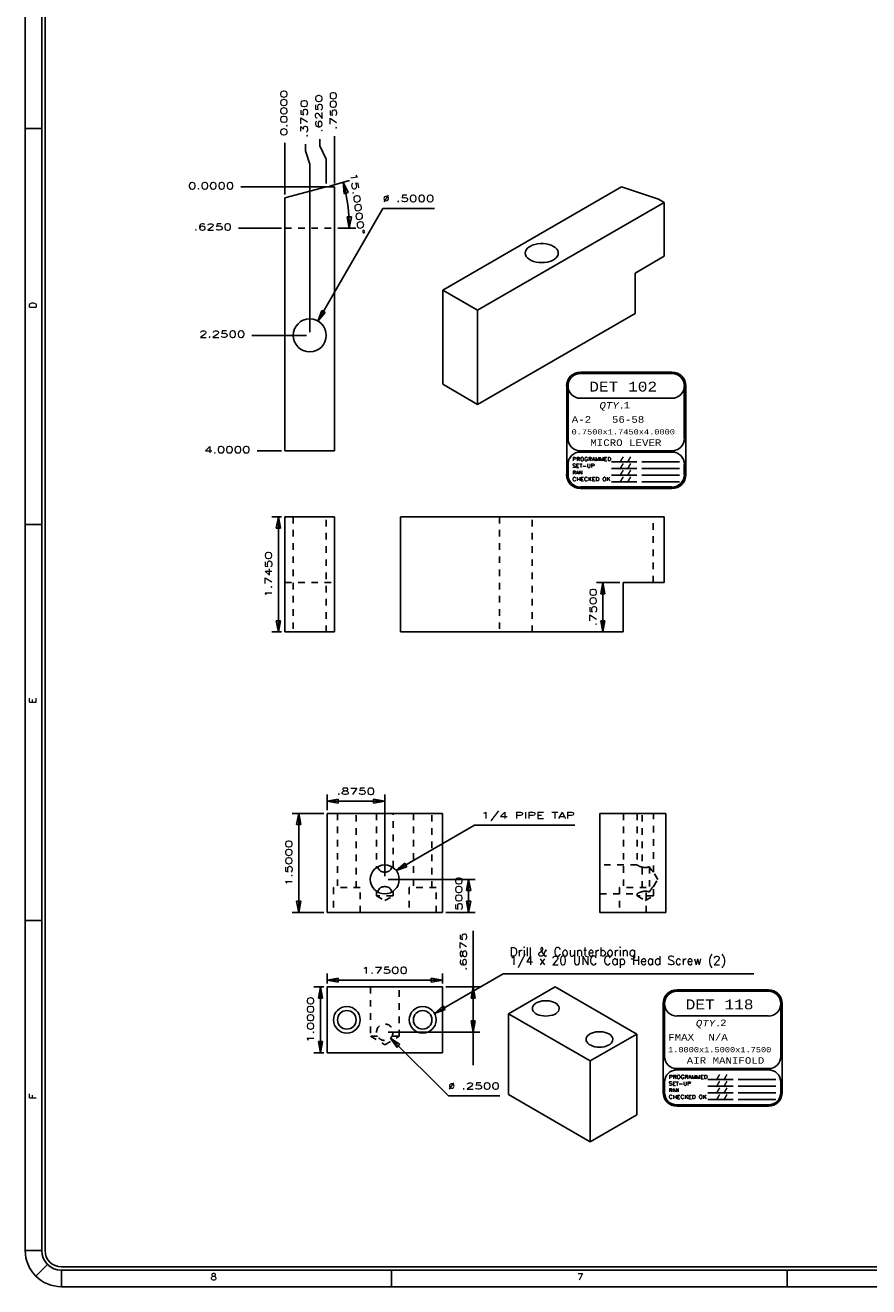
# Model space of a CAD drawing. Header units: inches. Extents: x 3 to 351, y 4 to 271.
# Tile 38 of 256: x 50 to 63, y 55 to 74. Entities that reach past the tile are written whole.
import ezdxf
from ezdxf.enums import TextEntityAlignment as Align

# ---------------------------------------------------------------- set-up
doc = ezdxf.new("R2010")
doc.units = ezdxf.units.IN
doc.header["$LTSCALE"] = 0.5
doc.header["$MEASUREMENT"] = 0
doc.linetypes.add('HIDDEN', pattern=[0.225, 0.15, -0.075])
for name, color, linetype in [('DSS', 7, 'Continuous'), ('MFB', 7, 'Continuous'), ('PLOTVIEW1', 7, 'Continuous'), ('STR_1', 7, 'Continuous')]:
    doc.layers.add(name, color=color, linetype=linetype)
doc.styles.add('VERO0-Simplex', font='simplex_.ttf')
doc.styles.add('VERO10-Courier New', font='couri.ttf')
doc.styles.add('VERO2-Courier New', font='cour.ttf')
doc.styles.add('VERO3-RomanS', font='romans__.ttf')
doc.styles.add('VERO5-RomanD', font='romand__.ttf')

# ---------------------------------------------------------------- blocks, each defined once
blk = doc.blocks.new('ArrowheadClosed')
at = {"color": 0}
for p, q in [((0, 0), (-1, 0.18)), ((-1, 0.18), (-1, -0.18)), ((-1, -0.18), (0, 0))]:
    blk.add_line(p, q, dxfattribs=at)

msp = doc.modelspace()

# ---------------------------------------------------------------- linework, layer by layer
at = {"layer": 'DSS', "color": 9, "linetype": 'Continuous'}
for p, q in [((54.139, 71.148), (54.764, 71.316)), ((54.764, 71.316), (54.889, 71.316)), ((54.889, 71.316), (54.889, 67.316)), ((56.53, 69.751), (59.24, 71.316)), ((59.24, 71.316), (59.8, 71.129)), ((54.139, 67.316), (54.139, 71.148)), ((59.8, 71.129), (59.889, 71.078)), ((59.889, 71.078), (57.06, 69.445)), ((59.889, 70.265), (59.889, 71.078)), ((57.786, 70.337), (57.798, 70.362)), ((57.798, 70.362), (57.816, 70.385)), ((57.816, 70.385), (57.841, 70.405)), ((57.841, 70.405), (57.856, 70.414)), ((57.856, 70.414), (57.889, 70.431)), ((57.889, 70.431), (57.927, 70.443)), ((57.927, 70.443), (57.968, 70.452)), ((57.968, 70.452), (58.011, 70.456)), ((58.011, 70.456), (58.054, 70.456)), ((58.054, 70.456), (58.097, 70.452)), ((58.097, 70.452), (58.138, 70.443)), ((58.138, 70.443), (58.176, 70.431)), ((58.176, 70.431), (58.209, 70.414)), ((58.209, 70.414), (58.237, 70.395)), ((58.237, 70.395), (58.259, 70.373)), ((58.259, 70.373), (58.274, 70.35)), ((57.782, 70.312), (57.786, 70.337)), ((57.786, 70.287), (57.782, 70.312)), ((57.798, 70.263), (57.786, 70.287)), ((57.816, 70.24), (57.798, 70.263)), ((57.841, 70.22), (57.816, 70.24)), ((57.872, 70.202), (57.841, 70.22)), ((57.907, 70.187), (57.872, 70.202)), ((57.947, 70.177), (57.907, 70.187)), ((57.989, 70.17), (57.947, 70.177)), ((58.032, 70.168), (57.989, 70.17)), ((58.076, 70.17), (58.032, 70.168)), ((58.118, 70.177), (58.076, 70.17)), ((58.157, 70.187), (58.118, 70.177)), ((58.193, 70.202), (58.157, 70.187)), ((58.224, 70.22), (58.193, 70.202)), ((58.249, 70.24), (58.224, 70.22)), ((58.267, 70.263), (58.249, 70.24)), ((58.279, 70.287), (58.267, 70.263)), ((58.274, 70.35), (58.282, 70.325)), ((58.282, 70.312), (58.279, 70.287)), ((58.282, 70.325), (58.282, 70.312)), ((59.447, 70.01), (59.889, 70.265)), ((59.447, 69.398), (59.447, 70.01)), ((57.06, 69.445), (56.53, 69.751)), ((56.53, 68.326), (56.53, 69.751)), ((57.06, 68.02), (57.06, 69.445)), ((59.447, 69.398), (57.06, 68.02)), ((57.06, 68.02), (56.53, 68.326)), ((54.889, 67.316), (54.139, 67.316)), ((54.139, 64.571), (54.139, 66.316)), ((54.889, 66.316), (54.139, 66.316)), ((54.889, 64.571), (54.889, 66.316)), ((55.889, 64.571), (55.889, 66.316)), ((59.889, 66.316), (55.889, 66.316)), ((59.889, 65.321), (59.889, 66.316)), ((59.264, 65.321), (59.889, 65.321)), ((59.264, 64.571), (59.264, 65.321)), ((54.889, 64.571), (54.139, 64.571)), ((59.264, 64.571), (55.889, 64.571)), ((54.777, 58.193), (54.777, 59.193)), ((54.777, 59.193), (56.527, 59.193)), ((56.527, 59.193), (56.527, 58.193)), ((57.527, 58.784), (58.234, 59.193)), ((58.234, 59.193), (59.472, 58.478)), ((57.89, 58.866), (57.893, 58.886)), ((57.893, 58.886), (57.902, 58.906)), ((57.902, 58.906), (57.917, 58.925)), ((57.917, 58.925), (57.937, 58.941)), ((57.937, 58.941), (57.949, 58.949)), ((57.949, 58.949), (57.976, 58.962)), ((57.976, 58.962), (58.007, 58.972)), ((58.007, 58.972), (58.04, 58.979)), ((58.04, 58.979), (58.075, 58.983)), ((58.075, 58.983), (58.111, 58.983)), ((58.111, 58.983), (58.146, 58.979)), ((58.146, 58.979), (58.179, 58.972)), ((58.179, 58.972), (58.209, 58.962)), ((58.209, 58.962), (58.237, 58.949)), ((58.237, 58.949), (58.259, 58.933)), ((58.259, 58.933), (58.277, 58.916)), ((58.277, 58.916), (58.289, 58.896)), ((58.289, 58.896), (58.295, 58.876)), ((58.765, 58.07), (57.527, 58.784)), ((57.527, 57.56), (57.527, 58.784)), ((57.893, 58.846), (57.89, 58.866)), ((57.902, 58.826), (57.893, 58.846)), ((57.917, 58.807), (57.902, 58.826)), ((57.937, 58.791), (57.917, 58.807)), ((57.962, 58.776), (57.937, 58.791)), ((57.991, 58.765), (57.962, 58.776)), ((58.023, 58.756), (57.991, 58.765)), ((58.058, 58.751), (58.023, 58.756)), ((58.093, 58.749), (58.058, 58.751)), ((58.128, 58.751), (58.093, 58.749)), ((58.162, 58.756), (58.128, 58.751)), ((58.195, 58.765), (58.162, 58.756)), ((58.224, 58.776), (58.195, 58.765)), ((58.249, 58.791), (58.224, 58.776)), ((58.269, 58.807), (58.249, 58.791)), ((58.284, 58.826), (58.269, 58.807)), ((58.293, 58.846), (58.284, 58.826)), ((58.296, 58.866), (58.293, 58.846)), ((58.295, 58.876), (58.296, 58.866)), ((58.79, 58.493), (58.82, 58.503)), ((58.82, 58.503), (58.854, 58.51)), ((58.854, 58.51), (58.888, 58.513)), ((58.888, 58.513), (58.924, 58.513)), ((58.924, 58.513), (58.959, 58.51)), ((58.959, 58.51), (58.992, 58.503)), ((58.992, 58.503), (59.023, 58.493)), ((58.703, 58.397), (58.706, 58.417)), ((58.706, 58.376), (58.703, 58.397)), ((58.706, 58.417), (58.715, 58.437)), ((58.715, 58.357), (58.706, 58.376)), ((58.715, 58.437), (58.73, 58.455)), ((58.73, 58.338), (58.715, 58.357)), ((58.73, 58.455), (58.751, 58.472)), ((58.751, 58.321), (58.73, 58.338)), ((58.751, 58.472), (58.762, 58.48)), ((58.776, 58.307), (58.751, 58.321)), ((58.762, 58.48), (58.79, 58.493)), ((59.472, 58.478), (58.765, 58.07)), ((59.023, 58.493), (59.05, 58.48)), ((59.062, 58.321), (59.037, 58.307)), ((59.05, 58.48), (59.073, 58.464)), ((59.082, 58.338), (59.062, 58.321)), ((59.073, 58.464), (59.09, 58.446)), ((59.097, 58.357), (59.082, 58.338)), ((59.09, 58.446), (59.102, 58.427)), ((59.106, 58.376), (59.097, 58.357)), ((59.102, 58.427), (59.108, 58.407)), ((59.109, 58.397), (59.106, 58.376)), ((59.108, 58.407), (59.109, 58.397)), ((59.472, 57.254), (59.472, 58.478)), ((56.527, 58.193), (54.777, 58.193)), ((58.805, 58.295), (58.776, 58.307)), ((58.837, 58.286), (58.805, 58.295)), ((58.871, 58.281), (58.837, 58.286)), ((58.906, 58.279), (58.871, 58.281)), ((58.941, 58.281), (58.906, 58.279)), ((58.976, 58.286), (58.941, 58.281)), ((59.008, 58.295), (58.976, 58.286)), ((59.037, 58.307), (59.008, 58.295)), ((58.765, 56.845), (58.765, 58.07)), ((57.527, 57.56), (58.765, 56.845)), ((58.765, 56.845), (59.472, 57.254))]:
    msp.add_line(p, q, dxfattribs=at)
at = {"layer": 'DSS', "color": 254, "linetype": 'HIDDEN'}
for p, q in [((54.139, 70.691), (54.889, 70.691)), ((54.264, 66.316), (54.264, 64.571)), ((54.764, 64.571), (54.764, 66.316)), ((57.389, 66.316), (57.389, 64.571)), ((57.889, 64.571), (57.889, 66.316)), ((59.721, 65.321), (59.721, 66.316)), ((54.139, 65.321), (54.889, 65.321)), ((55.434, 59.193), (55.434, 58.443)), ((55.871, 58.443), (55.871, 59.193)), ((55.527, 58.503), (55.528, 58.516)), ((55.544, 58.443), (55.434, 58.443)), ((55.434, 58.443), (55.652, 58.316)), ((55.652, 58.316), (55.871, 58.443)), ((55.871, 58.443), (55.761, 58.443))]:
    msp.add_line(p, q, dxfattribs=at)
at = {"layer": 'DSS', "color": 56, "linetype": 'Continuous'}
for p, q in [((54.089, 66.316), (53.939, 66.316)), ((54.039, 64.571), (54.039, 66.316)), ((54.089, 64.571), (53.939, 64.571)), ((54.777, 59.243), (54.777, 59.393)), ((54.777, 59.293), (56.527, 59.293)), ((56.527, 59.243), (56.527, 59.393)), ((54.727, 59.193), (54.577, 59.193)), ((54.677, 58.193), (54.677, 59.193)), ((54.727, 58.193), (54.577, 58.193))]:
    msp.add_line(p, q, dxfattribs=at)
at = {"layer": 'DSS', "color": 9, "linetype": 'Continuous', "extrusion": (0, 0, -1)}
for centre, radius in [((-54.514, 69.066), 0.25), ((-55.077, 58.693), 0.203), ((-56.227, 58.693), 0.203), ((-55.077, 58.693), 0.141), ((-56.227, 58.693), 0.141)]:
    msp.add_circle(centre, radius, dxfattribs=at)
at = {"layer": 'DSS', "color": 254, "linetype": 'HIDDEN'}
msp.add_circle((55.652, 58.505), 0.125, dxfattribs=at)
at = {"layer": 'MFB', "color": 56, "linetype": 'Continuous'}
for p, q in [((54.889, 72.082), (54.889, 71.982)), ((54.139, 71.985), (54.139, 71.935)), ((54.139, 71.935), (54.139, 71.885)), ((54.139, 71.885), (54.139, 71.685)), ((54.449, 71.961), (54.449, 71.861)), ((54.669, 72.038), (54.669, 71.938)), ((54.669, 71.938), (54.764, 71.738)), ((54.889, 71.982), (54.889, 71.782)), ((54.449, 71.861), (54.514, 71.661)), ((54.764, 71.738), (54.764, 71.366)), ((54.889, 71.782), (54.889, 71.366)), ((54.139, 71.685), (54.139, 71.198)), ((54.514, 71.661), (54.514, 69.116)), ((53.47, 71.316), (53.52, 71.316)), ((53.52, 71.316), (53.57, 71.316)), ((53.57, 71.316), (53.77, 71.316)), ((53.77, 71.316), (54.839, 71.316)), ((55.625, 70.99), (54.639, 69.282)), ((55.625, 70.99), (56.405, 70.99)), ((53.435, 70.691), (53.535, 70.691)), ((53.535, 70.691), (53.735, 70.691)), ((53.735, 70.691), (54.089, 70.691)), ((53.638, 69.066), (53.738, 69.066)), ((53.738, 69.066), (53.938, 69.066)), ((53.938, 69.066), (54.464, 69.066)), ((53.716, 67.316), (53.927, 67.316)), ((53.927, 67.316), (54.033, 67.316)), ((54.033, 67.316), (54.089, 67.316)), ((59.214, 65.321), (58.86, 65.321)), ((58.96, 64.571), (58.96, 65.321)), ((59.214, 64.571), (58.86, 64.571)), ((54.777, 61.871), (54.777, 62.106)), ((54.777, 62.006), (55.652, 62.006)), ((55.652, 60.871), (55.652, 62.106)), ((54.727, 61.821), (54.247, 61.821)), ((54.347, 60.321), (54.347, 61.821)), ((55.825, 60.955), (57.015, 61.642)), ((57.015, 61.642), (58.535, 61.642)), ((55.702, 60.821), (57.024, 60.821)), ((56.924, 60.321), (56.924, 60.821)), ((54.727, 60.321), (54.247, 60.321)), ((56.577, 60.321), (57.024, 60.321)), ((56.993, 59.193), (56.993, 60.04)), ((56.405, 58.791), (57.446, 59.391)), ((57.446, 59.391), (61.246, 59.391)), ((56.577, 59.193), (57.093, 59.193)), ((56.993, 58.505), (56.993, 59.193)), ((55.702, 58.505), (57.093, 58.505)), ((56.993, 58.505), (56.993, 58.005)), ((56.617, 57.54), (55.741, 58.417)), ((56.617, 57.54), (57.397, 57.54))]:
    msp.add_line(p, q, dxfattribs=at)
at = {"layer": 'MFB', "color": 9, "linetype": 'Continuous'}
for p, q in [((56.527, 61.821), (54.777, 61.821)), ((54.777, 61.821), (54.777, 60.321)), ((56.527, 61.821), (56.527, 60.321)), ((59.913, 61.821), (58.913, 61.821)), ((58.913, 61.821), (58.913, 60.321)), ((59.913, 61.821), (59.913, 60.321)), ((55.55, 60.997), (55.544, 61.011)), ((55.557, 60.983), (55.55, 60.997)), ((55.755, 60.998), (55.749, 60.985)), ((55.761, 61.011), (55.755, 60.998)), ((55.565, 60.969), (55.557, 60.983)), ((55.57, 60.963), (55.565, 60.969)), ((55.576, 60.957), (55.57, 60.963)), ((55.582, 60.952), (55.576, 60.957)), ((55.588, 60.947), (55.582, 60.952)), ((55.594, 60.944), (55.588, 60.947)), ((55.599, 60.941), (55.594, 60.944)), ((55.605, 60.939), (55.599, 60.941)), ((55.611, 60.937), (55.605, 60.939)), ((55.618, 60.935), (55.611, 60.937)), ((55.626, 60.934), (55.618, 60.935)), ((55.634, 60.933), (55.626, 60.934)), ((55.643, 60.932), (55.634, 60.933)), ((55.652, 60.932), (55.643, 60.932)), ((55.659, 60.932), (55.652, 60.932)), ((55.667, 60.932), (55.659, 60.932)), ((55.674, 60.933), (55.667, 60.932)), ((55.681, 60.934), (55.674, 60.933)), ((55.688, 60.935), (55.681, 60.934)), ((55.694, 60.937), (55.688, 60.935)), ((55.7, 60.939), (55.694, 60.937)), ((55.705, 60.941), (55.7, 60.939)), ((55.711, 60.944), (55.705, 60.941)), ((55.717, 60.947), (55.711, 60.944)), ((55.723, 60.952), (55.717, 60.947)), ((55.728, 60.956), (55.723, 60.952)), ((55.733, 60.961), (55.728, 60.956)), ((55.742, 60.973), (55.733, 60.961)), ((55.749, 60.985), (55.742, 60.973)), ((55.544, 60.631), (55.549, 60.645)), ((55.549, 60.645), (55.555, 60.658)), ((55.555, 60.658), (55.563, 60.67)), ((55.563, 60.67), (55.572, 60.681)), ((55.572, 60.681), (55.576, 60.686)), ((55.576, 60.686), (55.582, 60.691)), ((55.582, 60.691), (55.588, 60.695)), ((55.588, 60.695), (55.594, 60.699)), ((55.594, 60.699), (55.599, 60.702)), ((55.599, 60.702), (55.605, 60.704)), ((55.605, 60.704), (55.611, 60.706)), ((55.611, 60.706), (55.617, 60.707)), ((55.617, 60.707), (55.623, 60.709)), ((55.623, 60.709), (55.63, 60.71)), ((55.63, 60.71), (55.638, 60.71)), ((55.638, 60.71), (55.645, 60.711)), ((55.645, 60.711), (55.653, 60.711)), ((55.653, 60.711), (55.661, 60.711)), ((55.661, 60.711), (55.67, 60.71)), ((55.67, 60.71), (55.679, 60.709)), ((55.679, 60.709), (55.687, 60.708)), ((55.687, 60.708), (55.693, 60.706)), ((55.693, 60.706), (55.699, 60.704)), ((55.699, 60.704), (55.705, 60.702)), ((55.705, 60.702), (55.711, 60.699)), ((55.711, 60.699), (55.716, 60.696)), ((55.716, 60.696), (55.723, 60.691)), ((55.723, 60.691), (55.729, 60.685)), ((55.729, 60.685), (55.734, 60.68)), ((55.734, 60.68), (55.739, 60.673)), ((55.739, 60.673), (55.748, 60.66)), ((55.748, 60.66), (55.755, 60.646)), ((55.755, 60.646), (55.761, 60.631)), ((54.777, 60.321), (56.527, 60.321)), ((58.913, 60.321), (59.913, 60.321))]:
    msp.add_line(p, q, dxfattribs=at)
at = {"layer": 'MFB', "color": 254, "linetype": 'HIDDEN'}
for p, q in [((54.937, 61.821), (54.937, 60.696)), ((55.218, 60.696), (55.218, 61.821)), ((55.527, 61.821), (55.527, 61.001)), ((55.777, 61.001), (55.777, 61.821)), ((56.087, 61.821), (56.087, 60.696)), ((56.368, 60.696), (56.368, 61.821)), ((59.273, 61.821), (59.273, 60.696)), ((59.476, 61.821), (59.476, 61.04)), ((59.554, 60.696), (59.554, 61.821)), ((59.726, 60.932), (59.726, 61.821)), ((59.476, 61.04), (58.913, 61.04)), ((59.476, 61.04), (59.476, 61.04)), ((59.476, 61.04), (59.476, 61.04)), ((59.476, 61.04), (59.478, 61.039)), ((59.478, 61.039), (59.479, 61.038)), ((59.479, 61.038), (59.482, 61.037)), ((59.482, 61.037), (59.485, 61.035)), ((59.485, 61.035), (59.489, 61.033)), ((59.489, 61.033), (59.493, 61.031)), ((59.493, 61.031), (59.498, 61.028)), ((59.498, 61.028), (59.504, 61.025)), ((59.504, 61.025), (59.51, 61.022)), ((59.51, 61.022), (59.518, 61.019)), ((59.518, 61.019), (59.526, 61.016)), ((59.526, 61.016), (59.534, 61.013)), ((59.534, 61.013), (59.54, 61.011)), ((59.54, 61.011), (59.547, 61.009)), ((59.547, 61.009), (59.554, 61.007)), ((59.554, 61.007), (59.561, 61.005)), ((59.561, 61.005), (59.568, 61.004)), ((59.568, 61.004), (59.576, 61.003)), ((59.576, 61.003), (59.582, 61.002)), ((59.582, 61.002), (59.589, 61.001)), ((59.589, 61.001), (59.596, 61.001)), ((59.596, 61.001), (59.603, 61.001)), ((59.603, 61.001), (59.61, 61.001)), ((59.61, 61.001), (59.616, 61.002)), ((59.616, 61.002), (59.625, 61.002)), ((59.625, 61.002), (59.633, 61.004)), ((59.633, 61.004), (59.642, 61.005)), ((59.642, 61.005), (59.65, 61.007)), ((59.65, 61.007), (59.657, 61.009)), ((59.663, 61.011), (59.656, 61.009)), ((59.657, 61.009), (59.663, 61.011)), ((59.665, 61.009), (59.663, 61.011)), ((59.663, 61.011), (59.663, 60.631)), ((59.663, 61.011), (59.672, 60.998)), ((59.672, 60.998), (59.68, 60.985)), ((59.68, 60.985), (59.685, 60.977)), ((59.685, 60.977), (59.691, 60.969)), ((59.691, 60.969), (59.696, 60.961)), ((59.696, 60.961), (59.7, 60.956)), ((59.7, 60.956), (59.704, 60.952)), ((59.704, 60.952), (59.707, 60.949)), ((59.707, 60.949), (59.709, 60.946)), ((59.709, 60.946), (59.711, 60.944)), ((59.711, 60.944), (59.714, 60.942)), ((59.714, 60.942), (59.716, 60.94)), ((59.716, 60.94), (59.718, 60.938)), ((59.718, 60.938), (59.719, 60.936)), ((59.719, 60.936), (59.721, 60.935)), ((59.721, 60.935), (59.722, 60.934)), ((59.722, 60.934), (59.724, 60.933)), ((59.724, 60.933), (59.725, 60.932)), ((59.725, 60.932), (59.726, 60.932)), ((59.79, 60.821), (59.726, 60.932)), ((59.726, 60.932), (59.726, 60.932)), ((59.726, 60.711), (59.79, 60.821)), ((55.28, 60.696), (54.874, 60.696)), ((54.874, 60.696), (54.874, 60.321)), ((55.28, 60.321), (55.28, 60.696)), ((55.527, 60.642), (55.527, 60.571)), ((55.777, 60.571), (55.777, 60.642)), ((56.43, 60.696), (56.024, 60.696)), ((56.024, 60.696), (56.024, 60.321)), ((56.43, 60.321), (56.43, 60.696)), ((59.617, 60.696), (59.21, 60.696)), ((59.21, 60.696), (59.21, 60.321)), ((59.479, 60.605), (59.478, 60.604)), ((59.481, 60.606), (59.479, 60.605)), ((59.484, 60.607), (59.481, 60.606)), ((59.487, 60.609), (59.484, 60.607)), ((59.49, 60.61), (59.487, 60.609)), ((59.493, 60.612), (59.49, 60.61)), ((59.497, 60.614), (59.493, 60.612)), ((59.504, 60.617), (59.497, 60.614)), ((59.51, 60.62), (59.504, 60.617)), ((59.518, 60.624), (59.51, 60.62)), ((59.526, 60.627), (59.518, 60.624)), ((59.533, 60.629), (59.526, 60.627)), ((59.541, 60.632), (59.533, 60.629)), ((59.549, 60.634), (59.541, 60.632)), ((59.557, 60.637), (59.549, 60.634)), ((59.565, 60.638), (59.557, 60.637)), ((59.574, 60.64), (59.565, 60.638)), ((59.582, 60.641), (59.574, 60.64)), ((59.591, 60.642), (59.582, 60.641)), ((59.597, 60.642), (59.591, 60.642)), ((59.604, 60.642), (59.597, 60.642)), ((59.61, 60.642), (59.604, 60.642)), ((59.616, 60.641), (59.61, 60.642)), ((59.623, 60.641), (59.616, 60.641)), ((59.617, 60.321), (59.617, 60.696)), ((59.629, 60.64), (59.623, 60.641)), ((59.638, 60.638), (59.629, 60.64)), ((59.647, 60.636), (59.638, 60.638)), ((59.655, 60.634), (59.647, 60.636)), ((59.663, 60.631), (59.655, 60.634)), ((59.661, 60.632), (59.663, 60.631)), ((59.663, 60.631), (59.671, 60.644)), ((59.67, 60.642), (59.663, 60.631)), ((59.677, 60.653), (59.67, 60.642)), ((59.684, 60.664), (59.677, 60.653)), ((59.691, 60.673), (59.684, 60.664)), ((59.695, 60.68), (59.691, 60.673)), ((59.7, 60.686), (59.695, 60.68)), ((59.703, 60.689), (59.7, 60.686)), ((59.705, 60.693), (59.703, 60.689)), ((59.708, 60.696), (59.705, 60.693)), ((59.711, 60.698), (59.708, 60.696)), ((59.713, 60.701), (59.711, 60.698)), ((59.716, 60.703), (59.713, 60.701)), ((59.718, 60.705), (59.716, 60.703)), ((59.719, 60.706), (59.718, 60.705)), ((59.721, 60.708), (59.719, 60.706)), ((59.723, 60.709), (59.721, 60.708)), ((59.724, 60.709), (59.723, 60.709)), ((59.725, 60.71), (59.724, 60.709)), ((59.726, 60.711), (59.725, 60.71)), ((59.726, 60.571), (59.726, 60.711)), ((59.726, 60.711), (59.726, 60.711)), ((59.726, 60.711), (59.726, 60.711)), ((55.777, 60.571), (55.527, 60.571)), ((55.527, 60.571), (55.652, 60.499)), ((55.652, 60.499), (55.777, 60.571)), ((58.913, 60.603), (59.476, 60.603)), ((59.476, 60.603), (59.476, 60.571)), ((59.477, 60.603), (59.476, 60.603)), ((59.476, 60.603), (59.476, 60.603)), ((59.476, 60.603), (59.476, 60.603)), ((59.726, 60.571), (59.476, 60.571)), ((59.476, 60.571), (59.601, 60.499)), ((59.478, 60.604), (59.477, 60.603)), ((59.601, 60.499), (59.726, 60.571))]:
    msp.add_line(p, q, dxfattribs=at)
at = {"layer": 'MFB', "color": 9, "linetype": 'Continuous', "extrusion": (0, 0, -1)}
msp.add_circle((-55.652, 60.821), 0.219, dxfattribs=at)
at = {"layer": 'PLOTVIEW1', "color": 97, "linetype": 'Continuous'}
for p, q in [((50.202, 89.198), (50.202, 55.198)), ((50.452, 89.198), (50.452, 55.198)), ((50.502, 89.198), (50.502, 55.198)), ((50.452, 72.198), (50.202, 72.198)), ((50.452, 66.198), (50.202, 66.198)), ((50.452, 60.198), (50.202, 60.198)), ((50.452, 55.198), (50.202, 55.198)), ((50.54, 54.985), (50.363, 54.809)), ((50.752, 54.948), (96.752, 54.948)), ((50.752, 54.898), (96.752, 54.898)), ((50.752, 54.898), (50.752, 54.648)), ((55.752, 54.898), (55.752, 54.648)), ((61.752, 54.898), (61.752, 54.648)), ((50.752, 54.648), (96.752, 54.648))]:
    msp.add_line(p, q, dxfattribs=at)
at = {"layer": 'PLOTVIEW1', "color": 7, "linetype": 'Continuous'}
for p, q in [((60.006, 68.509), (58.618, 68.509)), ((60.006, 68.488), (58.618, 68.488)), ((58.41, 68.3), (58.41, 66.955)), ((58.431, 68.3), (58.431, 67.504)), ((60.193, 67.504), (60.193, 68.3)), ((60.214, 66.955), (60.214, 68.3)), ((58.618, 68.113), (60.006, 68.113)), ((58.618, 67.316), (60.006, 67.316)), ((60.006, 67.297), (58.618, 67.297)), ((58.431, 67.11), (58.431, 66.955)), ((59.09, 67.151), (59.471, 67.151)), ((59.547, 67.151), (60.118, 67.151)), ((60.193, 66.955), (60.193, 67.11)), ((59.09, 67.049), (59.471, 67.049)), ((59.09, 66.948), (59.471, 66.948)), ((59.547, 67.049), (60.118, 67.049)), ((59.547, 66.948), (60.118, 66.948)), ((58.618, 66.768), (60.006, 66.768)), ((58.618, 66.747), (60.006, 66.747)), ((59.09, 66.847), (59.471, 66.847)), ((59.547, 66.847), (60.118, 66.847)), ((61.468, 59.147), (60.08, 59.147)), ((61.468, 59.126), (60.08, 59.126)), ((59.872, 58.938), (59.872, 57.593)), ((59.893, 58.938), (59.893, 58.141)), ((61.655, 58.141), (61.655, 58.938)), ((61.676, 57.593), (61.676, 58.938)), ((60.08, 58.751), (61.468, 58.751)), ((60.08, 57.954), (61.468, 57.954)), ((61.468, 57.935), (60.08, 57.935)), ((59.893, 57.748), (59.893, 57.593)), ((60.552, 57.789), (60.933, 57.789)), ((61.009, 57.789), (61.579, 57.789)), ((61.655, 57.593), (61.655, 57.748)), ((60.552, 57.687), (60.933, 57.687)), ((60.552, 57.586), (60.933, 57.586)), ((61.009, 57.687), (61.579, 57.687)), ((61.009, 57.586), (61.579, 57.586)), ((60.08, 57.406), (61.468, 57.406)), ((60.08, 57.385), (61.468, 57.385)), ((60.552, 57.485), (60.933, 57.485)), ((61.009, 57.485), (61.579, 57.485))]:
    msp.add_line(p, q, dxfattribs=at)
for centre, radius, start, end in [((58.618, 68.3), 0.209, 90, 180), ((58.618, 68.3), 0.188, 90, 180), ((58.618, 68.3), 0.188, 90, 270), ((60.006, 68.3), 0.209, 0, 90), ((60.006, 68.3), 0.188, 0, 90), ((60.006, 68.3), 0.188, 270, 90), ((58.618, 67.504), 0.188, 180, 270), ((60.006, 67.504), 0.188, 270, 0), ((58.618, 67.11), 0.188, 90, 180), ((60.006, 67.11), 0.188, 0, 90), ((58.618, 66.955), 0.209, 180, 270), ((58.618, 66.955), 0.188, 180, 270), ((60.006, 66.955), 0.188, 270, 0), ((60.006, 66.955), 0.209, 270, 0), ((60.08, 58.938), 0.209, 90, 180), ((60.08, 58.938), 0.188, 90, 180), ((60.08, 58.938), 0.188, 90, 270), ((61.468, 58.938), 0.209, 0, 90), ((61.468, 58.938), 0.188, 0, 90), ((61.468, 58.938), 0.188, 270, 90), ((60.08, 58.141), 0.188, 180, 270), ((61.468, 58.141), 0.188, 270, 0), ((60.08, 57.748), 0.188, 90, 180), ((61.468, 57.748), 0.188, 0, 90), ((60.08, 57.593), 0.209, 180, 270), ((60.08, 57.593), 0.188, 180, 270), ((61.468, 57.593), 0.188, 270, 0), ((61.468, 57.593), 0.209, 270, 0)]:
    msp.add_arc(centre, radius, start, end, dxfattribs=at)
at = {"layer": 'PLOTVIEW1', "color": 97, "linetype": 'Continuous'}
for radius in [0.55, 0.3, 0.25]:
    msp.add_arc((50.752, 55.198), radius, 180, 270, dxfattribs=at)
at = {"layer": 'STR_1', "color": 56, "linetype": 'Continuous'}
for p, q in [((54.812, 71.329), (55.12, 71.411)), ((54.939, 70.691), (55.215, 70.691))]:
    msp.add_line(p, q, dxfattribs=at)
at = {"layer": 'STR_1', "color": 56, "linetype": 'Continuous', "extrusion": (0, 0, -1)}
msp.add_arc((-52.431, 70.691), 2.684, 165, 180, dxfattribs=at)

# ---------------------------------------------------------------- block references
at = {"layer": 'DSS', "color": 56, "linetype": 'Continuous', "xscale": 0.170138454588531, "yscale": 0.170138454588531, "zscale": 0.170138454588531, "rotation": 90}
for p in [(54.039, 66.316), (54.677, 59.193)]:
    msp.add_blockref('ArrowheadClosed', p, dxfattribs=at)
at = {"layer": 'DSS', "color": 56, "linetype": 'Continuous', "extrusion": (0, 0, -1), "xscale": 0.170138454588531, "yscale": 0.170138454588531, "zscale": 0.170138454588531, "rotation": 270}
for p in [(-54.039, 64.571), (-54.677, 58.193)]:
    msp.add_blockref('ArrowheadClosed', p, dxfattribs=at)
at = {"layer": 'DSS', "color": 56, "linetype": 'Continuous', "extrusion": (0, 0, -1), "xscale": 0.170138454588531, "yscale": 0.170138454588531, "zscale": 0.170138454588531}
msp.add_blockref('ArrowheadClosed', (-54.777, 59.293), dxfattribs=at)
at = {"layer": 'DSS', "color": 56, "linetype": 'Continuous', "xscale": 0.170138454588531, "yscale": 0.170138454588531, "zscale": 0.170138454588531}
msp.add_blockref('ArrowheadClosed', (56.527, 59.293), dxfattribs=at)
at = {"layer": 'MFB', "color": 56, "linetype": 'Continuous', "xscale": 0.170138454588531, "yscale": 0.170138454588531, "zscale": 0.170138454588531}
for p, rotation in [((54.639, 69.282), 240.0000000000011), ((58.96, 65.321), 90), ((54.347, 61.821), 90), ((56.924, 60.821), 90), ((56.993, 59.193), 90), ((55.741, 58.417), 135)]:
    msp.add_blockref('ArrowheadClosed', p, dxfattribs=dict(at, rotation=rotation))
at = {"layer": 'MFB', "color": 56, "linetype": 'Continuous', "extrusion": (0, 0, -1), "xscale": 0.170138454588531, "yscale": 0.170138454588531, "zscale": 0.170138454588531}
for p, rotation in [((-58.96, 64.571), 270), ((-55.825, 60.955), 330.0000000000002), ((-54.347, 60.321), 270), ((-56.924, 60.321), 270), ((-56.405, 58.791), 329.9999999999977), ((-56.993, 58.505), 270)]:
    msp.add_blockref('ArrowheadClosed', p, dxfattribs=dict(at, rotation=rotation))
msp.add_blockref('ArrowheadClosed', (-54.777, 62.006), dxfattribs=at)
at = {"layer": 'MFB', "color": 56, "linetype": 'Continuous', "xscale": 0.170138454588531, "yscale": 0.170138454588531, "zscale": 0.170138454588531}
msp.add_blockref('ArrowheadClosed', (55.652, 62.006), dxfattribs=at)
at = {"layer": 'STR_1', "color": 56, "linetype": 'Continuous', "extrusion": (0, 0, -1), "xscale": 0.170138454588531, "yscale": 0.170138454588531, "zscale": 0.170138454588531}
for p, rotation in [((-55.024, 71.385), 75.00000000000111), ((-55.115, 70.691), 270)]:
    msp.add_blockref('ArrowheadClosed', p, dxfattribs=dict(at, rotation=rotation))

# ---------------------------------------------------------------- texts
at = {"layer": 'DSS', "color": 230, "linetype": 'Continuous', "style": 'VERO0-Simplex', "width": 1.410379}
for s, p, p2 in [('1.7450', (53.939, 65.093), (53.939, 65.793)), ('1.0000', (54.577, 58.343), (54.577, 59.043))]:
    msp.add_text(s, height=0.1, rotation=90, dxfattribs=at).set_placement(p, p2, align=Align.FIT)
msp.add_text('1.7500', height=0.1, dxfattribs=at).set_placement((55.302, 59.393), (56.002, 59.393), align=Align.FIT)
at = {"layer": 'MFB', "color": 7, "linetype": 'Continuous', "style": 'VERO0-Simplex'}
for s, width, p, p2 in [('0.0000', 1.358929, (54.172, 72.085), (54.172, 72.785)), ('.6250', 1.376302, (54.702, 72.138), (54.702, 72.718)), ('.7500', 1.376302, (54.922, 72.182), (54.922, 72.762)), ('.3750', 1.376302, (54.482, 72.061), (54.482, 72.641)), ('.7500', 1.376302, (58.86, 64.656), (58.86, 65.236)), ('1.5000', 1.410379, (54.247, 60.721), (54.247, 61.421)), ('.5000', 1.376302, (56.824, 60.281), (56.824, 60.861)), ('.6875', 1.376302, (56.893, 59.435), (56.893, 60.015))]:
    msp.add_text(s, height=0.1, rotation=90, dxfattribs=dict(at, width=width)).set_placement(p, p2, align=Align.FIT)
for s, width, p, p2 in [('0.0000', 1.358929, (52.67, 71.283), (53.37, 71.283)), ('%%c', 1.123247, (55.625, 71.09), (55.725, 71.09)), ('.5000', 1.376302, (55.825, 71.09), (56.405, 71.09)), ('.6250', 1.376302, (52.755, 70.658), (53.335, 70.658)), ('2.2500', 1.358929, (52.838, 69.033), (53.538, 69.033)), ('4.0000', 1.358929, (52.916, 67.283), (53.616, 67.283)), ('.8750', 1.376302, (54.925, 62.106), (55.505, 62.106)), ('%%c', 1.123247, (56.617, 57.64), (56.717, 57.64)), ('.2500', 1.376302, (56.817, 57.64), (57.397, 57.64))]:
    msp.add_text(s, height=0.1, dxfattribs=dict(at, width=width)).set_placement(p, p2, align=Align.FIT)
at = {"layer": 'MFB', "color": 230, "linetype": 'Continuous', "style": 'VERO0-Simplex', "width": 1.341219}
msp.add_text('1/4 PIPE TAP', height=0.1, dxfattribs=at).set_placement((57.115, 61.742), (58.535, 61.742), align=Align.FIT)
at = {"layer": 'MFB', "color": 7, "linetype": 'Continuous', "insert": (57.546, 59.791), "char_height": 0.13375, "attachment_point": 1, "line_spacing_factor": 0.5875, "style": 'VERO0-Simplex'}
msp.add_mtext('Drill & Counterboring\\P1/4 x 20 UNC Cap Head Screw (2)', dxfattribs=at)
at = {"layer": 'PLOTVIEW1', "color": 56, "linetype": 'Continuous', "style": 'VERO5-RomanD'}
for s, width, p, p2 in [('D', 1.001727, (50.366, 69.476), (50.366, 69.574)), ('E', 1.001635, (50.366, 63.49), (50.366, 63.579)), ('F', 1.000299, (50.366, 57.492), (50.366, 57.577))]:
    msp.add_text(s, height=0.1, rotation=90, dxfattribs=dict(at, width=width)).set_placement(p, p2, align=Align.FIT)
at = {"layer": 'PLOTVIEW1', "color": 7, "linetype": 'Continuous'}
for s, height, style, width, p, p2 in [('DET 102', 0.15, 'VERO2-Courier New', 0.932229, (58.752, 68.214), (59.781, 68.214)), ('QTY.', 0.1, 'VERO10-Courier New', 0.932229, (58.906, 67.954), (59.298, 67.954)), ('1', 0.1, 'VERO2-Courier New', 0.932229, (59.274, 67.959), (59.372, 67.959)), ('A-2', 0.1, 'VERO2-Courier New', 0.932229, (58.487, 67.741), (58.781, 67.741)), ('56-58', 0.1, 'VERO2-Courier New', 0.932229, (59.096, 67.741), (59.586, 67.741)), ('0.7500x1.7450x4.0000', 0.08, 'VERO2-Courier New', 0.932229, (58.484, 67.564), (60.051, 67.564)), ('MICRO LEVER', 0.1, 'VERO2-Courier New', 0.932229, (58.768, 67.389), (59.846, 67.389)), ('SET-UP', 0.0565, 'VERO3-RomanS', 0.999446, (58.496, 67.061), (58.833, 67.061)), ('PROGRAMMED', 0.0575, 'VERO3-RomanS', 0.998853, (58.498, 67.162), (59.084, 67.162)), ('/ /', 0.0563, 'VERO3-RomanS', 0.998835, (59.207, 67.16), (59.383, 67.16)), ('/ /', 0.0563, 'VERO3-RomanS', 0.998835, (59.207, 67.059), (59.383, 67.059)), ('CHECKED OK', 0.0548, 'VERO3-RomanS', 0.99943, (58.496, 66.86), (59.073, 66.86)), ('RAN', 0.0516, 'VERO3-RomanS', 0.998942, (58.498, 66.962), (58.65, 66.962)), ('/ /', 0.0563, 'VERO3-RomanS', 0.998835, (59.207, 66.958), (59.383, 66.958)), ('/ /', 0.0563, 'VERO3-RomanS', 0.998835, (59.207, 66.857), (59.383, 66.857)), ('DET 118', 0.15, 'VERO2-Courier New', 0.932229, (60.214, 58.852), (61.242, 58.852)), ('QTY.', 0.1, 'VERO10-Courier New', 0.932229, (60.368, 58.592), (60.76, 58.592)), ('2', 0.1, 'VERO2-Courier New', 0.932229, (60.736, 58.597), (60.834, 58.597)), ('FMAX', 0.1, 'VERO2-Courier New', 0.932229, (59.949, 58.379), (60.341, 58.379)), ('N/A', 0.1, 'VERO2-Courier New', 0.932229, (60.558, 58.379), (60.852, 58.379)), ('1.0000x1.5000x1.7500', 0.08, 'VERO2-Courier New', 0.932229, (59.946, 58.201), (61.512, 58.201)), ('AIR MANIFOLD', 0.1, 'VERO2-Courier New', 0.932229, (60.23, 58.027), (61.405, 58.027)), ('SET-UP', 0.0565, 'VERO3-RomanS', 0.999446, (59.957, 57.699), (60.294, 57.699)), ('PROGRAMMED', 0.0575, 'VERO3-RomanS', 0.998853, (59.96, 57.799), (60.546, 57.799)), ('/ /', 0.0563, 'VERO3-RomanS', 0.998835, (60.669, 57.798), (60.845, 57.798)), ('/ /', 0.0563, 'VERO3-RomanS', 0.998835, (60.669, 57.697), (60.845, 57.697)), ('CHECKED OK', 0.0548, 'VERO3-RomanS', 0.99943, (59.957, 57.498), (60.534, 57.498)), ('RAN', 0.0516, 'VERO3-RomanS', 0.998942, (59.96, 57.6), (60.112, 57.6)), ('/ /', 0.0563, 'VERO3-RomanS', 0.998835, (60.669, 57.596), (60.845, 57.596)), ('/ /', 0.0563, 'VERO3-RomanS', 0.998835, (60.669, 57.494), (60.845, 57.494))]:
    msp.add_text(s, height=height, dxfattribs=dict(at, style=style, width=width)).set_placement(p, p2, align=Align.FIT)
at = {"layer": 'PLOTVIEW1', "color": 56, "linetype": 'Continuous', "style": 'VERO5-RomanD', "width": 1.000527}
for s, p, p2 in [('8', (53.013, 54.75), (53.107, 54.75)), ('7', (58.568, 54.75), (58.662, 54.75))]:
    msp.add_text(s, height=0.1, dxfattribs=at).set_placement(p, p2, align=Align.FIT)
at = {"layer": 'STR_1', "color": 7, "linetype": 'Continuous', "style": 'VERO0-Simplex', "width": 1.329011}
msp.add_text('15.0000%%d', height=0.1, rotation=277.5, dxfattribs=at).set_placement((55.13, 71.52), (55.253, 70.588), align=Align.FIT)

doc.saveas('drawing.dxf')
